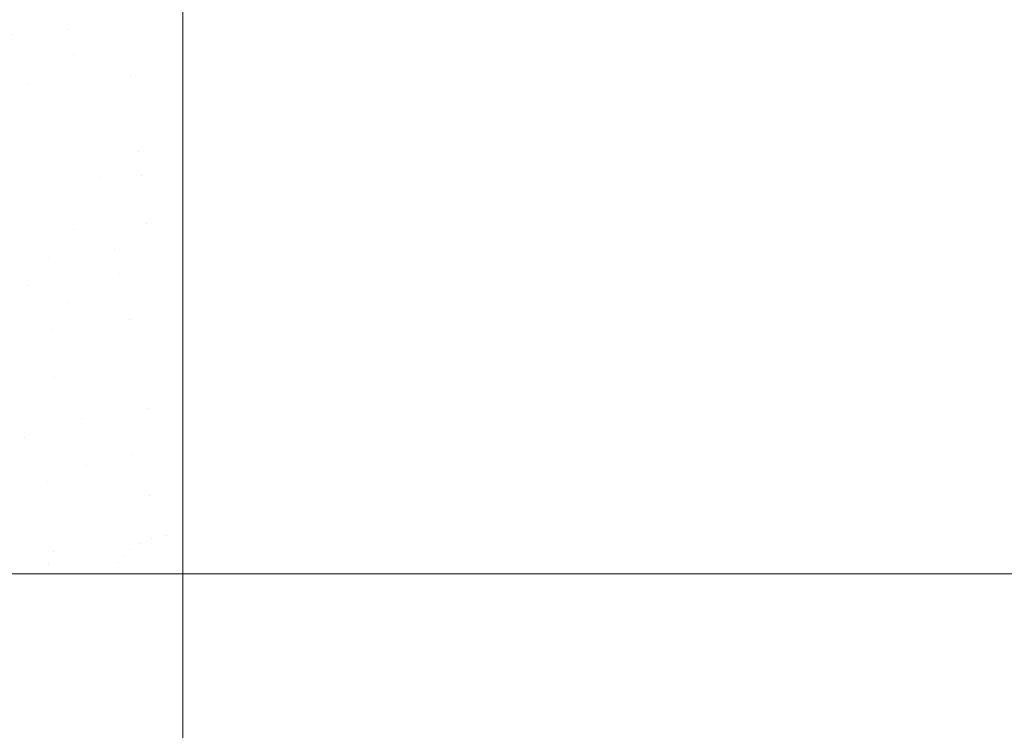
# Model space of a CAD drawing. Header units: centimetres. Extents: x -44.1 to 45.2, y 4.2 to 6.
# Tile 100 of 256: x -43.9377 to -43.8591, y 5.8876 to 5.9444. Entities that reach past the tile are written whole.
import ezdxf

# ---------------------------------------------------------------- set-up
doc = ezdxf.new("R2010")
doc.units = ezdxf.units.CM
doc.header["$LTSCALE"] = 2.54
doc.layers.add('Lucido design-1', color=7, linetype='Continuous')

# ---------------------------------------------------------------- blocks, each defined once
blk = doc.blocks.new('Gruppo-4-1')
at = {"color": 7, "linetype": 'Continuous', "lineweight": 9}
for points, invisible_edges in [([(-43.924707, 5.945928, -2312.333304), (-43.93427, 5.945575, -2312.333297), (-43.933848, 5.943568, -2312.332282)], 11), ([(-43.933848, 5.943568, -2313.112058), (-43.93427, 5.945575, -2313.111043), (-43.924707, 5.945928, -2313.111036)], 11), ([(-43.933848, 5.943568, -2312.332282), (-43.924707, 5.94235, -2312.331539), (-43.924707, 5.945928, -2312.333304)], 9), ([(-43.924707, 5.945928, -2313.111036), (-43.924707, 5.94235, -2313.112801), (-43.933848, 5.943568, -2313.112058)], 10), ([(-43.924707, 5.945928, -2312.333304), (-43.924707, 5.94235, -2312.331539), (45.040209, 5.94235, -2312.331539), (45.040209, 5.945928, -2312.333304)], 10), ([(-14.269735, 5.945928, -2313.111036), (-14.269735, 5.94235, -2313.112801), (-43.924707, 5.94235, -2313.112801), (-43.924707, 5.945928, -2313.111036)], 10), ([(-43.938353, 5.943145, -2312.332282), (-43.933848, 5.943568, -2312.332282), (-43.93427, 5.945575, -2312.333297), (-43.938982, 5.945133, -2312.333297)], 15), ([(-43.938982, 5.945133, -2313.111043), (-43.93427, 5.945575, -2313.111043), (-43.933848, 5.943568, -2313.112058), (-43.938353, 5.943145, -2313.112058)], 15), ([(-43.933428, 5.941567, -2312.331327), (-43.933848, 5.943568, -2312.332282), (-43.938353, 5.943145, -2312.332282)], 11), ([(-43.938353, 5.943145, -2313.112058), (-43.933848, 5.943568, -2313.112058), (-43.933428, 5.941567, -2313.113013)], 11), ([(-43.924707, 5.94235, -2312.331539), (-43.933848, 5.943568, -2312.332282), (-43.933428, 5.941567, -2312.331327)], 11), ([(-43.933428, 5.941567, -2313.113013), (-43.933848, 5.943568, -2313.112058), (-43.924707, 5.94235, -2313.112801)], 11), ([(-43.938353, 5.943145, -2312.332282), (-43.941947, 5.940606, -2312.331327), (-43.933428, 5.941567, -2312.331327)], 11), ([(-43.933428, 5.941567, -2313.113013), (-43.941947, 5.940606, -2313.113013), (-43.938353, 5.943145, -2313.112058)], 11), ([(-43.933428, 5.941567, -2312.331327), (-43.924707, 5.941888, -2312.331336), (-43.924707, 5.94235, -2312.331539)], 9), ([(-43.924707, 5.94235, -2313.112801), (-43.924707, 5.941888, -2313.113004), (-43.933428, 5.941567, -2313.113013)], 10), ([(-43.92887, 5.939806, -2312.330429), (-43.924707, 5.941888, -2312.331336), (-43.933428, 5.941567, -2312.331327)], 11), ([(-43.933428, 5.941567, -2313.113013), (-43.924707, 5.941888, -2313.113004), (-43.92887, 5.939806, -2313.113911)], 11), ([(-43.92887, 5.939806, -2312.330429), (-43.924707, 5.939875, -2312.33045), (-43.924707, 5.941888, -2312.331336)], 9), ([(-43.924707, 5.941888, -2313.113004), (-43.924707, 5.939875, -2313.11389), (-43.92887, 5.939806, -2313.113911)], 10), ([(45.040209, 5.941888, -2312.331336), (45.040209, 5.94235, -2312.331539), (-43.924707, 5.94235, -2312.331539), (-43.924707, 5.941888, -2312.331336)], 10), ([(-43.924707, 5.941888, -2313.113004), (-43.924707, 5.94235, -2313.112801), (-14.269735, 5.94235, -2313.112801), (-14.269735, 5.941888, -2313.113004)], 10), ([(-43.924707, 5.941888, -2312.331336), (-43.924707, 5.939875, -2312.33045), (45.040209, 5.939875, -2312.33045), (45.040209, 5.941888, -2312.331336)], 10), ([(-43.924707, 5.939875, -2313.11389), (-43.924707, 5.941888, -2313.113004), (-14.269735, 5.941888, -2313.113004), (-14.269735, 5.939875, -2313.11389)], 10), ([(-43.937099, 5.93919, -2312.330429), (-43.933428, 5.941567, -2312.331327), (-43.941947, 5.940606, -2312.331327)], 11), ([(-43.941947, 5.940606, -2313.113013), (-43.933428, 5.941567, -2313.113013), (-43.937099, 5.93919, -2313.113911)], 11), ([(-43.937099, 5.93919, -2312.330429), (-43.933009, 5.939574, -2312.330429), (-43.933428, 5.941567, -2312.331327)], 11), ([(-43.933428, 5.941567, -2313.113013), (-43.933009, 5.939574, -2313.113911), (-43.937099, 5.93919, -2313.113911)], 11), ([(-43.933428, 5.941567, -2312.331327), (-43.933009, 5.939574, -2312.330429), (-43.92887, 5.939806, -2312.330429)], 11), ([(-43.92887, 5.939806, -2313.113911), (-43.933009, 5.939574, -2313.113911), (-43.933428, 5.941567, -2313.113013)], 11), ([(-43.941947, 5.940606, -2312.331327), (-43.941119, 5.938659, -2312.330429), (-43.937099, 5.93919, -2312.330429)], 11), ([(-43.937099, 5.93919, -2313.113911), (-43.941119, 5.938659, -2313.113911), (-43.941947, 5.940606, -2313.113013)], 11), ([(-43.932592, 5.937591, -2312.329588), (-43.933009, 5.939574, -2312.330429), (-43.937099, 5.93919, -2312.330429), (-43.936477, 5.937227, -2312.329588)], 15), ([(-43.936477, 5.937227, -2313.114752), (-43.937099, 5.93919, -2313.113911), (-43.933009, 5.939574, -2313.113911), (-43.932592, 5.937591, -2313.114752)], 15), ([(-43.928661, 5.937811, -2312.329588), (-43.92887, 5.939806, -2312.330429), (-43.933009, 5.939574, -2312.330429), (-43.932592, 5.937591, -2312.329588)], 15), ([(-43.932592, 5.937591, -2313.114752), (-43.933009, 5.939574, -2313.113911), (-43.92887, 5.939806, -2313.113911), (-43.928661, 5.937811, -2313.114752)], 15), ([(-43.924707, 5.938357, -2312.329782), (-43.924707, 5.939875, -2312.33045), (-43.92887, 5.939806, -2312.330429)], 10), ([(-43.92887, 5.939806, -2313.113911), (-43.924707, 5.939875, -2313.11389), (-43.924707, 5.938357, -2313.114558)], 9), ([(-43.92887, 5.939806, -2312.330429), (-43.928661, 5.937811, -2312.329588), (-43.924707, 5.938357, -2312.329782)], 11), ([(-43.924707, 5.938357, -2313.114558), (-43.928661, 5.937811, -2313.114752), (-43.92887, 5.939806, -2313.113911)], 11), ([(-43.924707, 5.939875, -2312.33045), (-43.924707, 5.938357, -2312.329782), (45.040209, 5.938357, -2312.329782), (45.040209, 5.939875, -2312.33045)], 10), ([(-14.269735, 5.939875, -2313.11389), (-14.269735, 5.938357, -2313.114558), (-43.924707, 5.938357, -2313.114558), (-43.924707, 5.939875, -2313.11389)], 10), ([(-43.936477, 5.937227, -2312.329588), (-43.937099, 5.93919, -2312.330429), (-43.941119, 5.938659, -2312.330429), (-43.940294, 5.936722, -2312.329588)], 15), ([(-43.940294, 5.936722, -2313.114752), (-43.941119, 5.938659, -2313.113911), (-43.937099, 5.93919, -2313.113911), (-43.936477, 5.937227, -2313.114752)], 15), ([(-43.932592, 5.937591, -2312.329588), (-43.932177, 5.935619, -2312.328801), (-43.928453, 5.935828, -2312.328801), (-43.928661, 5.937811, -2312.329588)], 15), ([(-43.928661, 5.937811, -2313.114752), (-43.928453, 5.935828, -2313.115539), (-43.932177, 5.935619, -2313.115539), (-43.932592, 5.937591, -2313.114752)], 15), ([(-43.928661, 5.937811, -2312.329588), (-43.928453, 5.935828, -2312.328801), (-43.924707, 5.934291, -2312.328201), (-43.924707, 5.938357, -2312.329782)], 11), ([(-43.924707, 5.938357, -2313.114558), (-43.924707, 5.937882, -2313.114743), (-43.928661, 5.937811, -2313.114752)], 10), ([(-43.924707, 5.937882, -2313.114743), (-43.924707, 5.934291, -2313.116139), (-43.928453, 5.935828, -2313.115539), (-43.928661, 5.937811, -2313.114752)], 14), ([(45.040209, 5.938357, -2312.329782), (-43.924707, 5.938357, -2312.329782), (-43.924707, 5.934291, -2312.328201), (45.040209, 5.934291, -2312.328201)], 5), ([(-14.269735, 5.938357, -2313.114558), (-14.269735, 5.934291, -2313.116139), (-43.924707, 5.934291, -2313.116139), (-43.924707, 5.937882, -2313.114743)], 10), ([(-43.924707, 5.937882, -2313.114743), (-43.924707, 5.938357, -2313.114558), (-14.269735, 5.938357, -2313.114558)], 10), ([(-43.940294, 5.936722, -2312.329588), (-43.939475, 5.934796, -2312.328801), (-43.935858, 5.935274, -2312.328801), (-43.936477, 5.937227, -2312.329588)], 15), ([(-43.936477, 5.937227, -2313.114752), (-43.935858, 5.935274, -2313.115539), (-43.939475, 5.934796, -2313.115539), (-43.940294, 5.936722, -2313.114752)], 15), ([(-43.936477, 5.937227, -2312.329588), (-43.935858, 5.935274, -2312.328801), (-43.932177, 5.935619, -2312.328801), (-43.932592, 5.937591, -2312.329588)], 15), ([(-43.932592, 5.937591, -2313.114752), (-43.932177, 5.935619, -2313.115539), (-43.935858, 5.935274, -2313.115539), (-43.936477, 5.937227, -2313.114752)], 15), ([(-43.931765, 5.93366, -2312.328068), (-43.932177, 5.935619, -2312.328801), (-43.935858, 5.935274, -2312.328801), (-43.935243, 5.933333, -2312.328068)], 15), ([(-43.935243, 5.933333, -2313.116272), (-43.935858, 5.935274, -2313.115539), (-43.932177, 5.935619, -2313.115539), (-43.931765, 5.93366, -2313.116272)], 15), ([(-43.928246, 5.933857, -2312.328068), (-43.928453, 5.935828, -2312.328801), (-43.932177, 5.935619, -2312.328801), (-43.931765, 5.93366, -2312.328068)], 15), ([(-43.931765, 5.93366, -2313.116272), (-43.932177, 5.935619, -2313.115539), (-43.928453, 5.935828, -2313.115539), (-43.928246, 5.933857, -2313.116272)], 15), ([(-43.924707, 5.934291, -2312.328201), (-43.928453, 5.935828, -2312.328801), (-43.928246, 5.933857, -2312.328068)], 11), ([(-43.928246, 5.933857, -2313.116272), (-43.928453, 5.935828, -2313.115539), (-43.924707, 5.934291, -2313.116139), (-43.924707, 5.933921, -2313.116265)], 11), ([(-43.935243, 5.933333, -2312.328068), (-43.935858, 5.935274, -2312.328801), (-43.939475, 5.934796, -2312.328801), (-43.93866, 5.932882, -2312.328068)], 15), ([(-43.93866, 5.932882, -2313.116272), (-43.939475, 5.934796, -2313.115539), (-43.935858, 5.935274, -2313.115539), (-43.935243, 5.933333, -2313.116272)], 15), ([(-43.931765, 5.93366, -2312.328068), (-43.931356, 5.931714, -2312.327386), (-43.928041, 5.9319, -2312.327386), (-43.928246, 5.933857, -2312.328068)], 15), ([(-43.928246, 5.933857, -2313.116272), (-43.928041, 5.9319, -2313.116954), (-43.931356, 5.931714, -2313.116954), (-43.931765, 5.93366, -2313.116272)], 15), ([(-43.924707, 5.934291, -2312.328201), (-43.928246, 5.933857, -2312.328068), (-43.928041, 5.9319, -2312.327386)], 11), ([(-43.928041, 5.9319, -2313.116954), (-43.928246, 5.933857, -2313.116272), (-43.924707, 5.933921, -2313.116265)], 11), ([(-43.928041, 5.9319, -2312.327386), (-43.924707, 5.930159, -2312.326798), (-43.924707, 5.934291, -2312.328201)], 9), ([(-43.924707, 5.933921, -2313.116265), (-43.924707, 5.930159, -2313.117542), (-43.928041, 5.9319, -2313.116954)], 10), ([(45.040209, 5.934291, -2312.328201), (-43.924707, 5.934291, -2312.328201), (-43.924707, 5.930159, -2312.326798), (45.040209, 5.930159, -2312.326798)], 5), ([(-14.269735, 5.934291, -2313.116139), (-14.269735, 5.930159, -2313.117542), (-43.924707, 5.930159, -2313.117542), (-43.924707, 5.933921, -2313.116265)], 10), ([(-43.924707, 5.933921, -2313.116265), (-43.924707, 5.934291, -2313.116139), (-14.269735, 5.934291, -2313.116139)], 10), ([(-43.93866, 5.932882, -2312.328068), (-43.937852, 5.930982, -2312.327386), (-43.934632, 5.931407, -2312.327386), (-43.935243, 5.933333, -2312.328068)], 15), ([(-43.935243, 5.933333, -2313.116272), (-43.934632, 5.931407, -2313.116954), (-43.937852, 5.930982, -2313.116954), (-43.93866, 5.932882, -2313.116272)], 15), ([(-43.935243, 5.933333, -2312.328068), (-43.934632, 5.931407, -2312.327386), (-43.931356, 5.931714, -2312.327386), (-43.931765, 5.93366, -2312.328068)], 15), ([(-43.931765, 5.93366, -2313.116272), (-43.931356, 5.931714, -2313.116954), (-43.934632, 5.931407, -2313.116954), (-43.935243, 5.933333, -2313.116272)], 15), ([(-43.931356, 5.931714, -2312.327386), (-43.934632, 5.931407, -2312.327386), (-43.934027, 5.929496, -2312.326754)], 11), ([(-43.934027, 5.929496, -2313.117586), (-43.934632, 5.931407, -2313.116954), (-43.931356, 5.931714, -2313.116954)], 11), ([(-43.930548, 5.927871, -2312.32617), (-43.931356, 5.931714, -2312.327386), (-43.934027, 5.929496, -2312.326754)], 11), ([(-43.934027, 5.929496, -2313.117586), (-43.931356, 5.931714, -2313.116954), (-43.930548, 5.927871, -2313.11817)], 11), ([(-43.928041, 5.9319, -2312.327386), (-43.931356, 5.931714, -2312.327386), (-43.930548, 5.927871, -2312.32617), (-43.927636, 5.928034, -2312.32617)], 15), ([(-43.927636, 5.928034, -2313.11817), (-43.930548, 5.927871, -2313.11817), (-43.931356, 5.931714, -2313.116954), (-43.928041, 5.9319, -2313.116954)], 15), ([(-43.924707, 5.930159, -2312.326798), (-43.928041, 5.9319, -2312.327386), (-43.927636, 5.928034, -2312.32617)], 11), ([(-43.927636, 5.928034, -2313.11817), (-43.928041, 5.9319, -2313.116954), (-43.924707, 5.930159, -2313.117542)], 11), ([(-43.93705, 5.929096, -2312.326754), (-43.937852, 5.930982, -2312.327386), (-43.940997, 5.930443, -2312.327386), (-43.940003, 5.928591, -2312.326754)], 15), ([(-43.940003, 5.928591, -2313.117586), (-43.940997, 5.930443, -2313.116954), (-43.937852, 5.930982, -2313.116954), (-43.93705, 5.929096, -2313.117586)], 15), ([(-43.934027, 5.929496, -2312.326754), (-43.934632, 5.931407, -2312.327386), (-43.937852, 5.930982, -2312.327386), (-43.93705, 5.929096, -2312.326754)], 15), ([(-43.93705, 5.929096, -2313.117586), (-43.937852, 5.930982, -2313.116954), (-43.934632, 5.931407, -2313.116954), (-43.934027, 5.929496, -2313.117586)], 15), ([(-43.927636, 5.928034, -2312.32617), (-43.924707, 5.928082, -2312.326193), (-43.924707, 5.930159, -2312.326798)], 9), ([(-43.924707, 5.930159, -2313.117542), (-43.924707, 5.928082, -2313.118147), (-43.927636, 5.928034, -2313.11817)], 10), ([(45.040209, 5.928082, -2312.326193), (45.040209, 5.930159, -2312.326798), (-43.924707, 5.930159, -2312.326798), (-43.924707, 5.928082, -2312.326193)], 10), ([(-43.924707, 5.928082, -2313.118147), (-43.924707, 5.930159, -2313.117542), (-14.269735, 5.930159, -2313.117542), (-14.269735, 5.928082, -2313.118147)], 10), ([(-43.940003, 5.928591, -2312.326754), (-43.939017, 5.926754, -2312.32617), (-43.936254, 5.927227, -2312.32617), (-43.93705, 5.929096, -2312.326754)], 15), ([(-43.93705, 5.929096, -2313.117586), (-43.936254, 5.927227, -2313.11817), (-43.939017, 5.926754, -2313.11817), (-43.940003, 5.928591, -2313.117586)], 15), ([(-43.93705, 5.929096, -2312.326754), (-43.936254, 5.927227, -2312.32617), (-43.933426, 5.927601, -2312.32617), (-43.934027, 5.929496, -2312.326754)], 15), ([(-43.934027, 5.929496, -2313.117586), (-43.933426, 5.927601, -2313.11817), (-43.936254, 5.927227, -2313.11817), (-43.93705, 5.929096, -2313.117586)], 15), ([(-43.934027, 5.929496, -2312.326754), (-43.933426, 5.927601, -2312.32617), (-43.930548, 5.927871, -2312.32617)], 11), ([(-43.930548, 5.927871, -2313.11817), (-43.933426, 5.927601, -2313.11817), (-43.934027, 5.929496, -2313.117586)], 11), ([(-43.933426, 5.927601, -2312.32617), (-43.936254, 5.927227, -2312.32617), (-43.935466, 5.925375, -2312.325633)], 11), ([(-43.935466, 5.925375, -2313.118707), (-43.936254, 5.927227, -2313.11817), (-43.933426, 5.927601, -2313.11817)], 11), ([(-43.935466, 5.925375, -2312.325633), (-43.930149, 5.925975, -2312.325633), (-43.930548, 5.927871, -2312.32617), (-43.933426, 5.927601, -2312.32617)], 15), ([(-43.933426, 5.927601, -2313.11817), (-43.930548, 5.927871, -2313.11817), (-43.930149, 5.925975, -2313.118707), (-43.935466, 5.925375, -2313.118707)], 15), ([(-43.927636, 5.928034, -2312.32617), (-43.930548, 5.927871, -2312.32617), (-43.930149, 5.925975, -2312.325633)], 11), ([(-43.930149, 5.925975, -2313.118707), (-43.930548, 5.927871, -2313.11817), (-43.927636, 5.928034, -2313.11817)], 11), ([(-43.927636, 5.928034, -2312.32617), (-43.930149, 5.925975, -2312.325633), (-43.924707, 5.926176, -2312.325637)], 11), ([(-43.924707, 5.926176, -2313.118703), (-43.930149, 5.925975, -2313.118707), (-43.927636, 5.928034, -2313.11817)], 11), ([(-43.924707, 5.926176, -2312.325637), (-43.924707, 5.928082, -2312.326193), (-43.927636, 5.928034, -2312.32617)], 10), ([(-43.927636, 5.928034, -2313.11817), (-43.924707, 5.928082, -2313.118147), (-43.924707, 5.926176, -2313.118703)], 9), ([(45.040209, 5.926176, -2312.325637), (45.040209, 5.928082, -2312.326193), (-43.924707, 5.928082, -2312.326193), (-43.924707, 5.926176, -2312.325637)], 10), ([(-43.924707, 5.926176, -2313.118703), (-43.924707, 5.928082, -2313.118147), (-14.269735, 5.928082, -2313.118147), (-14.269735, 5.926176, -2313.118703)], 10), ([(-43.939017, 5.926754, -2312.32617), (-43.941701, 5.926187, -2312.32617), (-43.939393, 5.922642, -2312.325141), (-43.937073, 5.923132, -2312.325141)], 15), ([(-43.937073, 5.923132, -2313.119198), (-43.939393, 5.922642, -2313.119198), (-43.941701, 5.926187, -2313.11817), (-43.939017, 5.926754, -2313.11817)], 15), ([(-43.935466, 5.925375, -2312.325633), (-43.936254, 5.927227, -2312.32617), (-43.939017, 5.926754, -2312.32617)], 11), ([(-43.939017, 5.926754, -2313.11817), (-43.936254, 5.927227, -2313.11817), (-43.935466, 5.925375, -2313.118707)], 11), ([(-43.939017, 5.926754, -2312.32617), (-43.937073, 5.923132, -2312.325141), (-43.935466, 5.925375, -2312.325633)], 11), ([(-43.935466, 5.925375, -2313.118707), (-43.937073, 5.923132, -2313.119198), (-43.939017, 5.926754, -2313.11817)], 11), ([(-43.935466, 5.925375, -2312.325633), (-43.934686, 5.923541, -2312.325141), (-43.929754, 5.924097, -2312.325141), (-43.930149, 5.925975, -2312.325633)], 15), ([(-43.930149, 5.925975, -2313.118707), (-43.929754, 5.924097, -2313.119198), (-43.934686, 5.923541, -2313.119198), (-43.935466, 5.925375, -2313.118707)], 15), ([(-43.924707, 5.925971, -2312.325577), (-43.924707, 5.926176, -2312.325637), (-43.930149, 5.925975, -2312.325633)], 10), ([(-43.930149, 5.925975, -2313.118707), (-43.924707, 5.926176, -2313.118703), (-43.924707, 5.925971, -2313.118763)], 9), ([(-43.924707, 5.925971, -2312.325577), (-43.930149, 5.925975, -2312.325633), (-43.929754, 5.924097, -2312.325141)], 11), ([(-43.929754, 5.924097, -2313.119198), (-43.930149, 5.925975, -2313.118707), (-43.924707, 5.925971, -2313.118763)], 11), ([(-43.929754, 5.924097, -2312.325141), (-43.924707, 5.92428, -2312.325164), (-43.924707, 5.925971, -2312.325577)], 9), ([(-43.924707, 5.925971, -2313.118763), (-43.924707, 5.92428, -2313.119176), (-43.929754, 5.924097, -2313.119198)], 10), ([(-43.924707, 5.926176, -2312.325637), (-43.924707, 5.925971, -2312.325577), (45.040209, 5.925971, -2312.325577), (45.040209, 5.926176, -2312.325637)], 10), ([(-14.269735, 5.926176, -2313.118703), (-14.269735, 5.925971, -2313.118763), (-43.924707, 5.925971, -2313.118763), (-43.924707, 5.926176, -2313.118703)], 10), ([(45.040209, 5.92428, -2312.325164), (45.040209, 5.925971, -2312.325577), (-43.924707, 5.925971, -2312.325577), (-43.924707, 5.92428, -2312.325164)], 10), ([(-43.924707, 5.92428, -2313.119176), (-43.924707, 5.925971, -2313.118763), (-14.269735, 5.925971, -2313.118763), (-14.269735, 5.92428, -2313.119176)], 10), ([(-43.937073, 5.923132, -2312.325141), (-43.934686, 5.923541, -2312.325141), (-43.935466, 5.925375, -2312.325633)], 11), ([(-43.935466, 5.925375, -2313.118707), (-43.934686, 5.923541, -2313.119198), (-43.937073, 5.923132, -2313.119198)], 11), ([(-43.929364, 5.922238, -2312.324693), (-43.929754, 5.924097, -2312.325141), (-43.934686, 5.923541, -2312.325141), (-43.933913, 5.921725, -2312.324693)], 15), ([(-43.933913, 5.921725, -2313.119646), (-43.934686, 5.923541, -2313.119198), (-43.929754, 5.924097, -2313.119198), (-43.929364, 5.922238, -2313.119646)], 15), ([(-43.924707, 5.921733, -2312.32454), (-43.924707, 5.92428, -2312.325164), (-43.929754, 5.924097, -2312.325141), (-43.929364, 5.922238, -2312.324693)], 14), ([(-43.929364, 5.922238, -2313.119646), (-43.929754, 5.924097, -2313.119198), (-43.924707, 5.92428, -2313.119176), (-43.924707, 5.921733, -2313.1198)], 11), ([(-43.924707, 5.92428, -2312.325164), (-43.924707, 5.921733, -2312.32454), (45.040209, 5.921733, -2312.32454), (45.040209, 5.92428, -2312.325164)], 10), ([(-14.269735, 5.92428, -2313.119176), (-14.269735, 5.921733, -2313.1198), (-43.924707, 5.921733, -2313.1198), (-43.924707, 5.92428, -2313.119176)], 10), ([(-43.937073, 5.923132, -2312.325141), (-43.939393, 5.922642, -2312.325141), (-43.937131, 5.919169, -2312.324288), (-43.935169, 5.919584, -2312.324288)], 15), ([(-43.935169, 5.919584, -2313.120052), (-43.937131, 5.919169, -2313.120052), (-43.939393, 5.922642, -2313.119198), (-43.937073, 5.923132, -2313.119198)], 15), ([(-43.933913, 5.921725, -2312.324693), (-43.934686, 5.923541, -2312.325141), (-43.937073, 5.923132, -2312.325141)], 11), ([(-43.937073, 5.923132, -2313.119198), (-43.934686, 5.923541, -2313.119198), (-43.933913, 5.921725, -2313.119646)], 11), ([(-43.937073, 5.923132, -2312.325141), (-43.935169, 5.919584, -2312.324288), (-43.933913, 5.921725, -2312.324693)], 11), ([(-43.933913, 5.921725, -2313.119646), (-43.935169, 5.919584, -2313.120052), (-43.937073, 5.923132, -2313.119198)], 11), ([(-43.939026, 5.91869, -2312.324288), (-43.937131, 5.919169, -2312.324288), (-43.939393, 5.922642, -2312.325141), (-43.941633, 5.922075, -2312.325141)], 15), ([(-43.941633, 5.922075, -2313.119198), (-43.939393, 5.922642, -2313.119198), (-43.937131, 5.919169, -2313.120052), (-43.939026, 5.91869, -2313.120052)], 15), ([(-43.933913, 5.921725, -2312.324693), (-43.933149, 5.919929, -2312.324288), (-43.928977, 5.9204, -2312.324288), (-43.929364, 5.922238, -2312.324693)], 15), ([(-43.929364, 5.922238, -2313.119646), (-43.928977, 5.9204, -2313.120052), (-43.933149, 5.919929, -2313.120052), (-43.933913, 5.921725, -2313.119646)], 15), ([(-43.924707, 5.921733, -2312.32454), (-43.929364, 5.922238, -2312.324693), (-43.928977, 5.9204, -2312.324288)], 11), ([(-43.928977, 5.9204, -2313.120052), (-43.929364, 5.922238, -2313.119646), (-43.924707, 5.921733, -2313.1198)], 11), ([(-43.935169, 5.919584, -2312.324288), (-43.933149, 5.919929, -2312.324288), (-43.933913, 5.921725, -2312.324693)], 11), ([(-43.933913, 5.921725, -2313.119646), (-43.933149, 5.919929, -2313.120052), (-43.935169, 5.919584, -2313.120052)], 11), ([(-43.928977, 5.9204, -2312.324288), (-43.924707, 5.920556, -2312.324306), (-43.924707, 5.921733, -2312.32454)], 9), ([(-43.924707, 5.921733, -2313.1198), (-43.924707, 5.920556, -2313.120034), (-43.928977, 5.9204, -2313.120052)], 10), ([(45.040209, 5.920556, -2312.324306), (45.040209, 5.921733, -2312.32454), (-43.924707, 5.921733, -2312.32454), (-43.924707, 5.920556, -2312.324306)], 10), ([(-43.924707, 5.920556, -2313.120034), (-43.924707, 5.921733, -2313.1198), (-14.269735, 5.921733, -2313.1198), (-14.269735, 5.920556, -2313.120034)], 10), ([(-43.924707, 5.917453, -2312.323689), (-43.924707, 5.920556, -2312.324306), (-43.928977, 5.9204, -2312.324288)], 10), ([(-43.928977, 5.9204, -2313.120052), (-43.924707, 5.920556, -2313.120034), (-43.924707, 5.917453, -2313.120651)], 9), ([(-43.924707, 5.920556, -2312.324306), (-43.924707, 5.917453, -2312.323689), (45.040209, 5.917453, -2312.323689), (45.040209, 5.920556, -2312.324306)], 10), ([(-14.269735, 5.920556, -2313.120034), (-14.269735, 5.917453, -2313.120651), (-43.924707, 5.917453, -2313.120651), (-43.924707, 5.920556, -2313.120034)], 10), ([(-43.934921, 5.915774, -2312.323596), (-43.931647, 5.916399, -2312.323596), (-43.933149, 5.919929, -2312.324288), (-43.935169, 5.919584, -2312.324288)], 15), ([(-43.935169, 5.919584, -2313.120052), (-43.933149, 5.919929, -2313.120052), (-43.931647, 5.916399, -2313.120744), (-43.934921, 5.915774, -2313.120744)], 15), ([(-43.928977, 5.9204, -2312.324288), (-43.933149, 5.919929, -2312.324288), (-43.931647, 5.916399, -2312.323596), (-43.928217, 5.916786, -2312.323596)], 15), ([(-43.928217, 5.916786, -2313.120744), (-43.931647, 5.916399, -2313.120744), (-43.933149, 5.919929, -2313.120052), (-43.928977, 5.9204, -2313.120052)], 15), ([(-43.928977, 5.9204, -2312.324288), (-43.928217, 5.916786, -2312.323596), (-43.924707, 5.917453, -2312.323689)], 11), ([(-43.924707, 5.917453, -2313.120651), (-43.928217, 5.916786, -2313.120744), (-43.928977, 5.9204, -2313.120052)], 11), ([(-43.937975, 5.914937, -2312.323596), (-43.934921, 5.915774, -2312.323596), (-43.937131, 5.919169, -2312.324288), (-43.939026, 5.91869, -2312.324288)], 15), ([(-43.939026, 5.91869, -2313.120052), (-43.937131, 5.919169, -2313.120052), (-43.934921, 5.915774, -2313.120744), (-43.937975, 5.914937, -2313.120744)], 15), ([(-43.935169, 5.919584, -2312.324288), (-43.937131, 5.919169, -2312.324288), (-43.934921, 5.915774, -2312.323596)], 11), ([(-43.934921, 5.915774, -2313.120744), (-43.937131, 5.919169, -2313.120052), (-43.935169, 5.919584, -2313.120052)], 11), ([(-43.927476, 5.91326, -2312.323055), (-43.924707, 5.913362, -2312.32306), (-43.924707, 5.917453, -2312.323689), (-43.928217, 5.916786, -2312.323596)], 13), ([(-43.928217, 5.916786, -2313.120744), (-43.924707, 5.917453, -2313.120651), (-43.924707, 5.913362, -2313.12128), (-43.927476, 5.91326, -2313.121285)], 13), ([(45.040209, 5.913362, -2312.32306), (45.040209, 5.917453, -2312.323689), (-43.924707, 5.917453, -2312.323689), (-43.924707, 5.913362, -2312.32306)], 10), ([(-43.924707, 5.913362, -2313.12128), (-43.924707, 5.917453, -2313.120651), (-14.269735, 5.917453, -2313.120651), (-14.269735, 5.913362, -2313.12128)], 10), ([(-43.928217, 5.916786, -2312.323596), (-43.931647, 5.916399, -2312.323596), (-43.930181, 5.912955, -2312.323055), (-43.927476, 5.91326, -2312.323055)], 15), ([(-43.927476, 5.91326, -2313.121285), (-43.930181, 5.912955, -2313.121285), (-43.931647, 5.916399, -2313.120744), (-43.928217, 5.916786, -2313.120744)], 15), ([(-43.937975, 5.914937, -2312.323596), (-43.935173, 5.911801, -2312.323055), (-43.932764, 5.912461, -2312.323055), (-43.934921, 5.915774, -2312.323596)], 15), ([(-43.932764, 5.912461, -2313.121285), (-43.935173, 5.911801, -2313.121285), (-43.937975, 5.914937, -2313.120744), (-43.934921, 5.915774, -2313.120744)], 15), ([(-43.934921, 5.915774, -2312.323596), (-43.932764, 5.912461, -2312.323055), (-43.930181, 5.912955, -2312.323055), (-43.931647, 5.916399, -2312.323596)], 15), ([(-43.934921, 5.915774, -2313.120744), (-43.931647, 5.916399, -2313.120744), (-43.930181, 5.912955, -2313.121285), (-43.932764, 5.912461, -2313.121285)], 15), ([(-43.940761, 5.913923, -2312.323596), (-43.93737, 5.911001, -2312.323055), (-43.935173, 5.911801, -2312.323055), (-43.937975, 5.914937, -2312.323596)], 15), ([(-43.940761, 5.913923, -2313.120744), (-43.937975, 5.914937, -2313.120744), (-43.935173, 5.911801, -2313.121285), (-43.93737, 5.911001, -2313.121285)], 15), ([(-43.943246, 5.912768, -2312.323596), (-43.93933, 5.91009, -2312.323055), (-43.93737, 5.911001, -2312.323055), (-43.940761, 5.913923, -2312.323596)], 15), ([(-43.93737, 5.911001, -2313.121285), (-43.93933, 5.91009, -2313.121285), (-43.943246, 5.912768, -2313.120744), (-43.940761, 5.913923, -2313.120744)], 15), ([(-43.924707, 5.913141, -2312.323025), (-43.924707, 5.913362, -2312.32306), (-43.927476, 5.91326, -2312.323055)], 10), ([(-43.927476, 5.91326, -2313.121285), (-43.924707, 5.913362, -2313.12128), (-43.924707, 5.913141, -2313.121314)], 9), ([(-43.924707, 5.913362, -2312.32306), (-43.924707, 5.913141, -2312.323025), (45.040209, 5.913141, -2312.323025), (45.040209, 5.913362, -2312.32306)], 10), ([(-14.269735, 5.913362, -2313.12128), (-14.269735, 5.913141, -2313.121314), (-43.924707, 5.913141, -2313.121314), (-43.924707, 5.913362, -2313.12128)], 10), ([(-43.932443, 5.908747, -2312.322653), (-43.928753, 5.909599, -2312.322653), (-43.930181, 5.912955, -2312.323055), (-43.932764, 5.912461, -2312.323055)], 15), ([(-43.932764, 5.912461, -2313.121285), (-43.930181, 5.912955, -2313.121285), (-43.928753, 5.909599, -2313.121687), (-43.932443, 5.908747, -2313.121687)], 15), ([(-43.927476, 5.91326, -2312.323055), (-43.930181, 5.912955, -2312.323055), (-43.924707, 5.913141, -2312.323025)], 11), ([(-43.924707, 5.913141, -2313.121314), (-43.930181, 5.912955, -2313.121285), (-43.927476, 5.91326, -2313.121285)], 11), ([(-43.924707, 5.913141, -2312.323025), (-43.930181, 5.912955, -2312.323055), (-43.928753, 5.909599, -2312.322653)], 11), ([(-43.928753, 5.909599, -2313.121687), (-43.930181, 5.912955, -2313.121285), (-43.924707, 5.913141, -2313.121314)], 11), ([(-43.928753, 5.909599, -2312.322653), (-43.924707, 5.909899, -2312.32267), (-43.924707, 5.913141, -2312.323025)], 9), ([(-43.924707, 5.913141, -2313.121314), (-43.924707, 5.909899, -2313.12167), (-43.928753, 5.909599, -2313.121687)], 10), ([(45.040209, 5.909899, -2312.32267), (45.040209, 5.913141, -2312.323025), (-43.924707, 5.913141, -2312.323025), (-43.924707, 5.909899, -2312.32267)], 10), ([(-43.924707, 5.909899, -2313.12167), (-43.924707, 5.913141, -2313.121314), (-14.269735, 5.913141, -2313.121314), (-14.269735, 5.909899, -2313.12167)], 10), ([(-43.935516, 5.907482, -2312.322653), (-43.932443, 5.908747, -2312.322653), (-43.935173, 5.911801, -2312.323055), (-43.93737, 5.911001, -2312.323055)], 15), ([(-43.93737, 5.911001, -2313.121285), (-43.935173, 5.911801, -2313.121285), (-43.932443, 5.908747, -2313.121687), (-43.935516, 5.907482, -2313.121687)], 15), ([(-43.932764, 5.912461, -2312.323055), (-43.935173, 5.911801, -2312.323055), (-43.932443, 5.908747, -2312.322653)], 11), ([(-43.932443, 5.908747, -2313.121687), (-43.935173, 5.911801, -2313.121285), (-43.932764, 5.912461, -2313.121285)], 11), ([(-43.93737, 5.911001, -2312.323055), (-43.93933, 5.91009, -2312.323055), (-43.935516, 5.907482, -2312.322653)], 11), ([(-43.935516, 5.907482, -2313.121687), (-43.93933, 5.91009, -2313.121285), (-43.93737, 5.911001, -2313.121285)], 11), ([(-43.937859, 5.905976, -2312.322653), (-43.935516, 5.907482, -2312.322653), (-43.93933, 5.91009, -2312.323055), (-43.94104, 5.909098, -2312.323055)], 15), ([(-43.94104, 5.909098, -2313.121285), (-43.93933, 5.91009, -2313.121285), (-43.935516, 5.907482, -2313.121687), (-43.937859, 5.905976, -2313.121687)], 15), ([(-43.932443, 5.908747, -2312.322653), (-43.929788, 5.905775, -2312.322378), (-43.927365, 5.906335, -2312.322378), (-43.928753, 5.909599, -2312.322653)], 15), ([(-43.927365, 5.906335, -2313.121962), (-43.929788, 5.905775, -2313.121962), (-43.932443, 5.908747, -2313.121687), (-43.928753, 5.909599, -2313.121687)], 15), ([(-43.924707, 5.908804, -2312.32255), (-43.924707, 5.909899, -2312.32267), (-43.928753, 5.909599, -2312.322653)], 10), ([(-43.928753, 5.909599, -2313.121687), (-43.924707, 5.909899, -2313.12167), (-43.924707, 5.908804, -2313.121789)], 9), ([(-43.924707, 5.908804, -2312.32255), (-43.928753, 5.909599, -2312.322653), (-43.927365, 5.906335, -2312.322378)], 11), ([(-43.927365, 5.906335, -2313.121962), (-43.928753, 5.909599, -2313.121687), (-43.924707, 5.908804, -2313.121789)], 11), ([(-43.924707, 5.909899, -2312.32267), (-43.924707, 5.908804, -2312.32255), (45.040209, 5.908804, -2312.32255), (45.040209, 5.909899, -2312.32267)], 10), ([(-14.269735, 5.909899, -2313.12167), (-14.269735, 5.908804, -2313.121789), (-43.924707, 5.908804, -2313.121789), (-43.924707, 5.909899, -2313.12167)], 10), ([(-43.935516, 5.907482, -2312.322653), (-43.931807, 5.904944, -2312.322378), (-43.929788, 5.905775, -2312.322378), (-43.932443, 5.908747, -2312.322653)], 15), ([(-43.932443, 5.908747, -2313.121687), (-43.929788, 5.905775, -2313.121962), (-43.931807, 5.904944, -2313.121962), (-43.935516, 5.907482, -2313.121687)], 15), ([(-43.927365, 5.906335, -2312.322378), (-43.924707, 5.904451, -2312.322265), (-43.924707, 5.908804, -2312.32255)], 9), ([(-43.924707, 5.908804, -2313.121789), (-43.924707, 5.906532, -2313.121938), (-43.927365, 5.906335, -2313.121962)], 10), ([(-43.924707, 5.908804, -2312.32255), (-43.924707, 5.904451, -2312.322265), (45.040209, 5.904451, -2312.322265), (45.040209, 5.906532, -2312.322402)], 10), ([(45.040209, 5.906532, -2312.322402), (45.040209, 5.908804, -2312.32255), (-43.924707, 5.908804, -2312.32255)], 10), ([(-43.924707, 5.906532, -2313.121938), (-43.924707, 5.908804, -2313.121789), (-14.269735, 5.908804, -2313.121789), (-14.269735, 5.904451, -2313.122075)], 10), ([(-43.937859, 5.905976, -2312.322653), (-43.933345, 5.903956, -2312.322378), (-43.931807, 5.904944, -2312.322378), (-43.935516, 5.907482, -2312.322653)], 15), ([(-43.935516, 5.907482, -2313.121687), (-43.931807, 5.904944, -2313.121962), (-43.933345, 5.903956, -2313.121962), (-43.937859, 5.905976, -2313.121687)], 15), ([(-43.926016, 5.903165, -2312.32222), (-43.927365, 5.906335, -2312.322378), (-43.929788, 5.905775, -2312.322378), (-43.927209, 5.902889, -2312.32222)], 15), ([(-43.924707, 5.904451, -2313.122075), (-43.929788, 5.905775, -2313.121962), (-43.927365, 5.906335, -2313.121962)], 11), ([(-43.927365, 5.906335, -2313.121962), (-43.924707, 5.906532, -2313.121938), (-43.924707, 5.904451, -2313.122075)], 9), ([(-43.924707, 5.904451, -2312.322265), (-43.927365, 5.906335, -2312.322378), (-43.926016, 5.903165, -2312.32222)], 11), ([(-14.269735, 5.904451, -2313.122075), (-43.924707, 5.904451, -2313.122075), (-43.924707, 5.906532, -2313.121938)], 9), ([(-43.939484, 5.904388, -2312.322653), (-43.934413, 5.902913, -2312.322378), (-43.933345, 5.903956, -2312.322378), (-43.937859, 5.905976, -2312.322653)], 15), ([(-43.937859, 5.905976, -2313.121687), (-43.933345, 5.903956, -2313.121962), (-43.934413, 5.902913, -2313.121962), (-43.939484, 5.904388, -2313.121687)], 15), ([(-43.927209, 5.902889, -2312.32222), (-43.929788, 5.905775, -2312.322378), (-43.931807, 5.904944, -2312.322378), (-43.928203, 5.90248, -2312.32222)], 15), ([(-43.928203, 5.90248, -2313.12212), (-43.931807, 5.904944, -2313.121962), (-43.929788, 5.905775, -2313.121962), (-43.927209, 5.902889, -2313.12212)], 15), ([(-43.927209, 5.902889, -2313.12212), (-43.929788, 5.905775, -2313.121962), (-43.924707, 5.904451, -2313.122075)], 11), ([(-43.928203, 5.90248, -2312.32222), (-43.931807, 5.904944, -2312.322378), (-43.933345, 5.903956, -2312.322378), (-43.928961, 5.901993, -2312.32222)], 15), ([(-43.928961, 5.901993, -2313.12212), (-43.933345, 5.903956, -2313.121962), (-43.931807, 5.904944, -2313.121962), (-43.928203, 5.90248, -2313.12212)], 15), ([(-43.940489, 5.902836, -2312.322653), (-43.935073, 5.901893, -2312.322378), (-43.934413, 5.902913, -2312.322378), (-43.939484, 5.904388, -2312.322653)], 15), ([(-43.939484, 5.904388, -2313.121687), (-43.934413, 5.902913, -2313.121962), (-43.935073, 5.901893, -2313.121962), (-43.940489, 5.902836, -2313.121687)], 15), ([(-43.928961, 5.901993, -2312.32222), (-43.933345, 5.903956, -2312.322378), (-43.934413, 5.902913, -2312.322378), (-43.929486, 5.901479, -2312.32222)], 15), ([(-43.929486, 5.901479, -2313.12212), (-43.934413, 5.902913, -2313.121962), (-43.933345, 5.903956, -2313.121962), (-43.928961, 5.901993, -2313.12212)], 15), ([(-43.924707, 5.904451, -2313.122075), (-43.924707, 5.903262, -2313.122101), (-43.927209, 5.902889, -2313.12212)], 10), ([(-43.926016, 5.903165, -2312.32222), (-43.924707, 5.903262, -2312.322239), (-43.924707, 5.904451, -2312.322265)], 9), ([(45.040209, 5.903262, -2312.322239), (45.040209, 5.904451, -2312.322265), (-43.924707, 5.904451, -2312.322265), (-43.924707, 5.903262, -2312.322239)], 10), ([(-43.924707, 5.903262, -2313.122101), (-43.924707, 5.904451, -2313.122075), (-14.269735, 5.904451, -2313.122075), (-14.269735, 5.903262, -2313.122101)], 10), ([(-43.924707, 5.903262, -2313.122101), (-43.924707, 5.900089, -2313.12217), (-43.927209, 5.902889, -2313.12212)], 10), ([(-43.927209, 5.902889, -2312.32222), (-43.924707, 5.900089, -2312.32217), (-43.926016, 5.903165, -2312.32222)], 11), ([(-43.926016, 5.903165, -2312.32222), (-43.924707, 5.900089, -2312.32217), (-43.924707, 5.903262, -2312.322239)], 9), ([(-43.924707, 5.903262, -2312.322239), (-43.924707, 5.900089, -2312.32217), (45.040209, 5.900089, -2312.32217), (45.040209, 5.903262, -2312.322239)], 8), ([(-14.269735, 5.903262, -2313.122101), (-14.269735, 5.900089, -2313.12217), (-43.924707, 5.900089, -2313.12217), (-43.924707, 5.903262, -2313.122101)], 8), ([(-43.940489, 5.902836, -2312.322653), (-43.941146, 5.900089, -2312.322655), (-43.935503, 5.900089, -2312.32243)], 9), ([(-43.940489, 5.902836, -2313.121687), (-43.935073, 5.901893, -2313.121962), (-43.935409, 5.900944, -2313.121962), (-43.941001, 5.901391, -2313.121687)], 15), ([(-43.935503, 5.900089, -2312.32243), (-43.935073, 5.901893, -2312.322378), (-43.940489, 5.902836, -2312.322653)], 11), ([(-43.929486, 5.901479, -2312.32222), (-43.934413, 5.902913, -2312.322378), (-43.935073, 5.901893, -2312.322378), (-43.929812, 5.900977, -2312.32222)], 15), ([(-43.929812, 5.900977, -2313.12212), (-43.935073, 5.901893, -2313.121962), (-43.934413, 5.902913, -2313.121962), (-43.929486, 5.901479, -2313.12212)], 15), ([(-43.928961, 5.901993, -2312.32222), (-43.924707, 5.900089, -2312.32217), (-43.928203, 5.90248, -2312.32222)], 11), ([(-43.928203, 5.90248, -2313.12212), (-43.924707, 5.900089, -2313.12217), (-43.928961, 5.901993, -2313.12212)], 11), ([(-43.928203, 5.90248, -2312.32222), (-43.924707, 5.900089, -2312.32217), (-43.927209, 5.902889, -2312.32222)], 11), ([(-43.927209, 5.902889, -2313.12212), (-43.924707, 5.900089, -2313.12217), (-43.928203, 5.90248, -2313.12212)], 11), ([(-43.935073, 5.901893, -2312.322378), (-43.935503, 5.900089, -2312.32243), (-43.930431, 5.900089, -2312.322228)], 9), ([(-43.935409, 5.900944, -2313.121962), (-43.935073, 5.901893, -2313.121962), (-43.929812, 5.900977, -2313.12212)], 11), ([(-43.930431, 5.900089, -2312.322228), (-43.929812, 5.900977, -2312.32222), (-43.935073, 5.901893, -2312.322378)], 11), ([(-43.929486, 5.901479, -2312.32222), (-43.924707, 5.900089, -2312.32217), (-43.928961, 5.901993, -2312.32222)], 11), ([(-43.928961, 5.901993, -2313.12212), (-43.924707, 5.900089, -2313.12217), (-43.929486, 5.901479, -2313.12212)], 11), ([(-43.935503, 5.900089, -2313.12191), (-43.941256, 5.900089, -2313.121681), (-43.941001, 5.901391, -2313.121687)], 10), ([(-43.941001, 5.901391, -2313.121687), (-43.935409, 5.900944, -2313.121962), (-43.935503, 5.900089, -2313.12191)], 11), ([(-43.930431, 5.900089, -2313.122112), (-43.935503, 5.900089, -2313.12191), (-43.935409, 5.900944, -2313.121962)], 10), ([(-43.929812, 5.900977, -2313.12212), (-43.924707, 5.900089, -2313.12217), (-43.935409, 5.900944, -2313.121962)], 11), ([(-43.935409, 5.900944, -2313.121962), (-43.924707, 5.900089, -2313.12217), (-43.930431, 5.900089, -2313.122112)], 9), ([(-43.930431, 5.900089, -2312.322228), (-43.924707, 5.900089, -2312.32217), (-43.929812, 5.900977, -2312.32222)], 10), ([(-43.929812, 5.900977, -2312.32222), (-43.924707, 5.900089, -2312.32217), (-43.929486, 5.901479, -2312.32222)], 11), ([(-43.929486, 5.901479, -2313.12212), (-43.924707, 5.900089, -2313.12217), (-43.929812, 5.900977, -2313.12212)], 11), ([(-43.935503, 5.900089, -2312.32243), (-43.941146, 5.900089, -2312.322655), (-43.941256, 4.300089, -2312.322659), (-43.935503, 4.300089, -2312.32243)], 10), ([(-43.935503, 4.300089, -2313.12191), (-43.941146, 4.300089, -2313.121685), (-43.941256, 5.900089, -2313.121681), (-43.935503, 5.900089, -2313.12191)], 10), ([(-43.935503, 4.300089, -2312.32243), (-43.930431, 4.300089, -2312.322228), (-43.930431, 5.900089, -2312.322228), (-43.935503, 5.900089, -2312.32243)], 10), ([(-43.935503, 5.900089, -2313.12191), (-43.930431, 5.900089, -2313.122112), (-43.930431, 4.300089, -2313.122112), (-43.935503, 4.300089, -2313.12191)], 10), ([(-43.930431, 5.900089, -2312.322228), (-43.930431, 4.300089, -2312.322228), (-43.924707, 4.300089, -2312.32217), (-43.924707, 5.900089, -2312.32217)], 1), ([(-43.930431, 4.300089, -2313.122112), (-43.930431, 5.900089, -2313.122112), (-43.924707, 5.900089, -2313.12217), (-43.924707, 4.300089, -2313.12217)], 1), ([(-43.924707, 4.300089, -2313.12217), (-14.269735, 5.900089, -2313.12217), (-14.269735, 4.700089, -2313.12217)], 9), ([(-43.924707, 4.300089, -2313.12217), (-43.924707, 5.900089, -2313.12217), (-14.269735, 5.900089, -2313.12217)], 8)]:
    blk.add_3dface(points, dxfattribs=dict(at, invisible_edges=invisible_edges))
blk.add_3dface([(-43.924707, 5.900089, -2312.32217), (-43.924707, 4.300089, -2312.32217), (45.040209, 4.300089, -2312.32217), (45.040209, 5.900089, -2312.32217)], dxfattribs=at)
blk = doc.blocks.new('Gruppo-5-1')
at = {"color": 7}
blk.add_blockref('Gruppo-4-1', (0, 0), dxfattribs=at)

msp = doc.modelspace()

# ---------------------------------------------------------------- block references
at = {"layer": 'Lucido design-1', "color": 7}
msp.add_blockref('Gruppo-5-1', (0, 0), dxfattribs=at)

doc.saveas('drawing.dxf')
